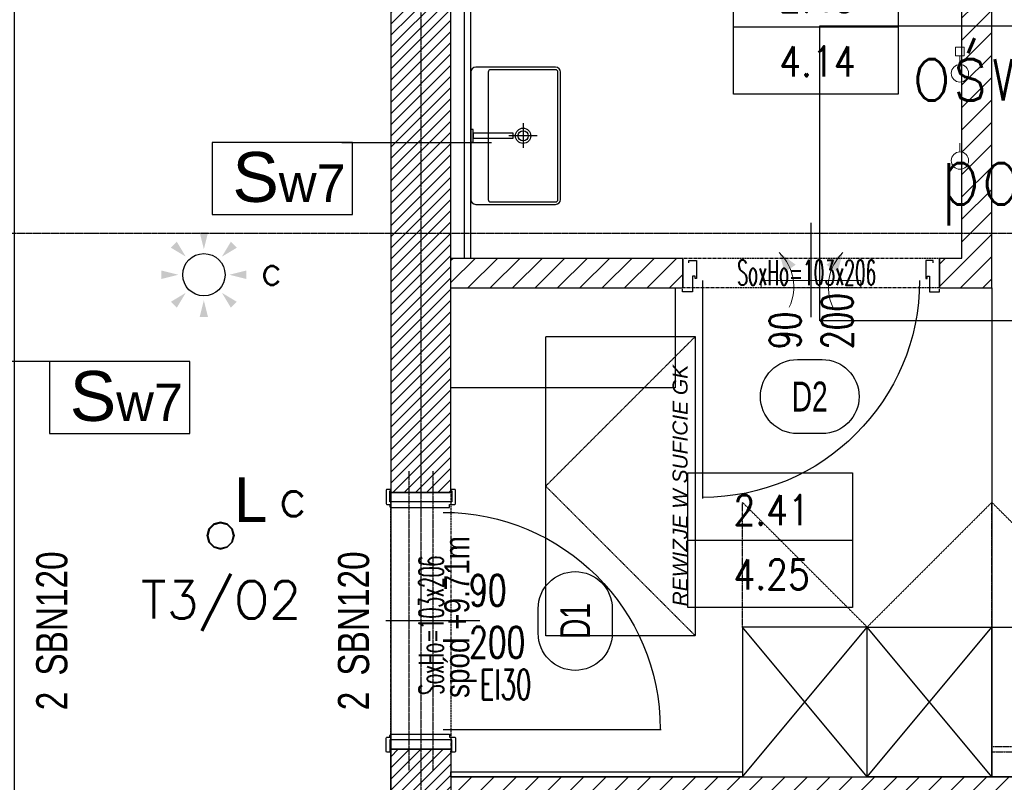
# Model space of a CAD drawing. Header units: millimetres. Extents: x 69081 to 158617, y -37521 to -9534.
# Tile 236 of 256: x 113847 to 114242, y -19109 to -18803. Entities that reach past the tile are written whole.
import ezdxf
from ezdxf.enums import TextEntityAlignment as Align

# ---------------------------------------------------------------- set-up
doc = ezdxf.new("R2010")
doc.units = ezdxf.units.MM
for name, pattern in [('DASHED2', [0.375, 0.25, -0.125]), ('DO', [0.8, 0.6, -0.1, 0, -0.1]), ('DP', [0.5, 0.3, -0.2]), ('KRESKOWA-SREDNIA', [0.2, 0.12, -0.08]), ('MP', [0.25, 0.15, -0.1])]:
    doc.linetypes.add(name, pattern=pattern)
for name, color, linetype in [('0_oświetlenie', 7, 'Continuous'), ('A-----SZ', 8, 'Continuous'), ('A-ARM', 8, 'Continuous'), ('A-MEB', 8, 'Continuous'), ('A-OSI', 8, 'DO'), ('A-SCI', 7, 'Continuous'), ('A_GSA_GK', 2, 'Continuous'), ('AM DRZIW WEWN', 1, 'Continuous'), ('B-widok', 9, 'Continuous'), ('BA_drz', 7, 'Continuous'), ('BA_sym', 7, 'Continuous'), ('BA_WIC', 1, 'Continuous'), ('BZ_sym', 7, 'Continuous'), ('E_Oświetlenie - czujki ruchu', 3, 'Continuous'), ('E_Oświetlenie - Numer obwodu', 1, 'Continuous'), ('E_Oświetlenie - Opis', 4, 'Continuous'), ('F-BIL', 1, 'Continuous'), ('F-BIL-OP', 3, 'Continuous'), ('F-BIL-TA', 1, 'Continuous'), ('JS_OLKA KONSTR', 231, 'Continuous'), ('JS_p.poż.', 240, 'Continuous'), ('JS_PODCIĄGI', 1, 'DP'), ('JS_SUFIT PODWIESZONY', 40, 'Continuous'), ('Nadproża', 5, 'DO'), ('porta', 8, 'Continuous'), ('R-----OP', 1, 'Continuous'), ('R-----WY', 1, 'Continuous')]:
    doc.layers.add(name, color=color, linetype=linetype)
for name, color, linetype, lineweight in [('DRZWI', 3, 'Continuous', 20), ('IS_Grzejnik', 15, 'Continuous', 5), ('IS_Zawór1', 15, 'Continuous', 5), ('OPIS', 7, 'Continuous', 25), ('SB_OTWORY DRZWI', 1, 'Continuous', 9)]:
    doc.layers.add(name, color=color, linetype=linetype, lineweight=lineweight)
doc.layers.get('R-----WY').off()
doc.styles.add('Arial', font='l_10646.ttf')
doc.styles.add('BIKTS', font='bikromsw.shx', dxfattribs={"width": 0.85})
doc.styles.add('ROMANS', font='romans.shx', dxfattribs={"height": 1})
doc.styles.add('SIMPLEX', font='simplex', dxfattribs={"width": 0.85})
doc.styles.add('SŁAWKA', font='simplex.shx', dxfattribs={"height": 12.5})
doc.styles.add('TableTextStyle', font='txt')
doc.styles.add('WYM--ROMANSSHX-08', font='ROMANS.SHX', dxfattribs={"width": 0.8})

# ---------------------------------------------------------------- blocks, each defined once
blk = doc.blocks.new('dr1h901')
at = {"color": 0}
blk.add_line((-0.5, 0), (-0.5, 1.005), dxfattribs=at)
at = {"color": 1}
blk.add_line((0, 0.1689), (0, -0.2655), dxfattribs=at)
blk.add_arc((-0.5, 0), 1, 0, 90, dxfattribs=at)
blk = doc.blocks.new('osie')
at = {"layer": 'A-OSI'}
for p, q in [((19923.6, -41234.89), (19923.6, -43485.44)), ((18914.68, -41727.43), (20818.3, -41727.43))]:
    blk.add_line(p, q, dxfattribs=at)
blk = doc.blocks.new('KRATKA WENT')
at = {"layer": 'DRZWI'}
for points in [[(-12.72, 11.16, 0, 5.4, 0), (-8.38, 4.78, 5.4, 5.4, 0)], [(12.72, 11.16, 0, 5.4, 0), (8.38, 4.78, 5.4, 5.4, 0)]]:
    blk.add_lwpolyline(points, format="xyseb", dxfattribs=at)
blk.add_lwpolyline([(20, -3), (20, 0), (-20, 0), (-20, -3)], close=True, dxfattribs=at)
for centre, start, end in [((-26.01, -2.55), 334.6838, 45.9092), ((26.01, -2.55), 134.0908, 205.3162)]:
    blk.add_arc(centre, 19.09, start, end, dxfattribs=at)
blk = doc.blocks.new('DYBY-BL5')
at = {"layer": 'F-BIL-TA', "color": 1}
blk.add_line((0, 45), (110, 45), dxfattribs=at)
blk.add_lwpolyline([(0, 0), (0, 90), (110, 90), (110, 0)], close=True, dxfattribs=at)
at = {"layer": 'F-BIL-OP', "style": 'SIMPLEX', "width": 0.85}
blk.add_attdef('NR', text='', height=20, dxfattribs=at).set_placement((56, 55), align=Align.CENTER)
at = {"layer": 'F-BIL-OP', "color": 2, "style": 'SIMPLEX', "width": 0.85, "flags": 1}
for tag, p in [('NAZWA', (119, 55)), ('POSADZKA', (119, 12)), ('GRUPA', (119, -27)), ('RODZAJ', (119, -72))]:
    blk.add_attdef(tag, p, '', height=19, dxfattribs=at)
at = {"layer": 'F-BIL-OP', "color": 2, "style": 'SIMPLEX', "width": 0.85}
blk.add_attdef('POW.', text='', height=20, dxfattribs=at).set_placement((56, 12), align=Align.CENTER)
at = {"layer": 'F-BIL-OP', "color": 2, "style": 'SIMPLEX', "width": 0.85, "flags": 1}
blk.add_attdef('POWH.', text='', height=20, dxfattribs=at).set_placement((56, -27), align=Align.CENTER)
blk = doc.blocks.new('symnadpr')
at = {"style": 'BIKTS', "width": 0.8}
blk.add_attdef('SZT_NADPR', text='', height=25, dxfattribs=at).set_placement((-48.74, -11.67), align=Align.RIGHT)
blk.add_attdef('NAZNADPR', (-42.6, -11.67), '', height=25, dxfattribs=at)
blk = doc.blocks.new('A$C04435ce7')
at = {"layer": 'Nadproża', "ltscale": 0.75}
for p, q in [((3319.28, 2330.87), (3319.28, 2210.87)), ((3328.86, 2330.87), (3328.86, 2210.87))]:
    blk.add_line(p, q, dxfattribs=at)
at = {"layer": 'BZ_sym'}
ref = blk.add_blockref('symnadpr', (3176.08, 2270.41), dxfattribs=dict(at, xscale=0.5, yscale=0.5, zscale=0.5, rotation=90))
ref.add_attrib('naznadpr', 'SBN120', (3182.33, 2248.91), dxfattribs={"height": 12.5, "rotation": 90, "style": 'BIKTS', "width": 0.8})
ref.add_attrib('szt_nadpr', '2', dxfattribs={"height": 12.5, "rotation": 90, "style": 'BIKTS', "width": 0.8}).set_placement((3182.33, 2242.46), align=Align.RIGHT)
ref = blk.add_blockref('symnadpr', (3297.1, 2270.41), dxfattribs=dict(at, xscale=-0.5, yscale=0.5, zscale=0.5, rotation=270))
ref.add_attrib('naznadpr', 'SBN120', (3303.35, 2248.91), dxfattribs={"height": 12.5, "rotation": 90, "style": 'BIKTS', "width": 0.8})
ref.add_attrib('szt_nadpr', '2', dxfattribs={"height": 12.5, "rotation": 90, "style": 'BIKTS', "width": 0.8}).set_placement((3303.35, 2242.46), align=Align.RIGHT)
at = {"layer": 'OPIS', "insert": (3346.53, 2239.95), "char_height": 10, "width": 160, "attachment_point": 7, "rotation": 90, "style": 'WYM--ROMANSSHX-08'}
blk.add_mtext('{\\fArial|b0|i0|c238|p34;spód +9.71m}', dxfattribs=at)
blk = doc.blocks.new('symdrz')
blk.add_lwpolyline([(-10, -30, -1), (-10, 30), (10, 30, -1), (10, -30)], format="xyb", close=True)
at = {"style": 'BIKTS', "width": 0.8}
blk.add_attdef('SZERDRZ', text='', height=25, dxfattribs=at).set_placement((77.15, 8.8), align=Align.CENTER)
blk.add_attdef('SYMDRZ', text='', height=25, dxfattribs=at).set_placement((0, 0), align=Align.MIDDLE)
blk.add_attdef('WYSDRZ', text='', height=25, dxfattribs=at).set_placement((77.15, -9.49), align=Align.TOP_CENTER)
blk = doc.blocks.new('grzejniki pietro 2')
at = {"layer": 'IS_Zawór1', "linetype": 'ByBlock', "lineweight": -2, "extrusion": (0, 0, -1), "elevation": -289.1}
blk.add_lwpolyline([(-20202.62, -41080.94), (-20202.62, -41077.44), (-20206.12, -41077.44), (-20206.12, -41080.94)], close=True, dxfattribs=at)
at = {"layer": 'IS_Zawór1', "linetype": 'ByBlock', "lineweight": -2, "extrusion": (1, 0, 0), "elevation": 20204.37}
blk.add_lwpolyline([(-41084.44, 289.1), (-41080.94, 289.1)], dxfattribs=at)
at = {"layer": 'IS_Zawór1', "linetype": 'ByBlock', "lineweight": -2, "extrusion": (1, 3.83476e-17, 0), "elevation": 20204.37}
blk.add_lwpolyline([(-41119.44, 289.1), (-41115.94, 289.1)], dxfattribs=at)
at = {"layer": 'IS_Zawór1', "linetype": 'ByBlock', "lineweight": -2}
for centre in [(20204.37, -41087.94, 289.1), (20204.37, -41122.94, 289.1)]:
    blk.add_circle(centre, 3.5, dxfattribs=at)
blk = doc.blocks.new('A$C253e2aa0')
at = {"layer": 'B-widok', "color": 1, "linetype": 'MP'}
blk.add_lwpolyline([(0, 60), (120, 60), (120, 0), (0, 0), (0, 60)], dxfattribs=at)
at = {"layer": 'B-widok', "linetype": 'MP'}
blk.add_lwpolyline([(0, 0), (60, 60), (120, 0)], dxfattribs=at)
at = {"layer": 'R-----OP', "ltscale": 10, "insert": (11.78, 9.11, 36538.02), "char_height": 6, "width": 4709.9909, "attachment_point": 1, "style": 'SŁAWKA'}
blk.add_mtext('{\\fArial|b0|i1|c0|p34;REWIZJE W SUFICIE GK}', dxfattribs=at)
blk = doc.blocks.new('A$C40e4dba9')
at = {"layer": 'A-SCI', "color": 4}
for p, q in [((0, 0), (0, 24)), ((103, 0), (103, 24))]:
    blk.add_line(p, q, dxfattribs=at)
at = {"layer": 'JS_PODCIĄGI', "lineweight": -3}
for p, q in [((0, 24), (103, 24)), ((103, 0), (0, 0))]:
    blk.add_line(p, q, dxfattribs=at)
at = {"layer": 'AM DRZIW WEWN', "insert": (21.87, 12.86), "char_height": 10, "width": 61.9698, "attachment_point": 1, "style": 'ROMANS'}
blk.add_mtext('{\\W0.5;SoxHo=103x206}', dxfattribs=at)
blk = doc.blocks.new('A$Cf85abbde')
at = {"layer": 'A-SCI', "color": 4}
for p, q in [((12, 103), (0, 103)), ((12, 0), (0, 0))]:
    blk.add_line(p, q, dxfattribs=at)
at = {"layer": 'JS_PODCIĄGI', "lineweight": -3}
for p, q in [((0, 0), (0, 103)), ((12, 103), (12, 0))]:
    blk.add_line(p, q, dxfattribs=at)
at = {"layer": 'AM DRZIW WEWN', "insert": (0.83, 21.87), "char_height": 10, "width": 61.9698, "attachment_point": 1, "rotation": 90, "style": 'ROMANS'}
blk.add_mtext('{\\W0.5;SoxHo=103x206}', dxfattribs=at)
blk = doc.blocks.new('opis lamp')
at = {"layer": 'E_Oświetlenie - Numer obwodu', "style": 'SIMPLEX'}
blk.add_attdef('OBWÓD', text='', height=15, dxfattribs=at).set_placement((-9.46, -1.18), align=Align.CENTER)
at = {"layer": 'E_Oświetlenie - Opis', "style": 'SIMPLEX'}
blk.add_attdef('OPIS1', (55.72, 42.77), '', height=15, dxfattribs=at)
blk = doc.blocks.new('Czujka ruchu 360')
at = {"layer": 'E_Oświetlenie - czujki ruchu'}
blk.add_circle((0, 0), 11.31, dxfattribs=at)
for points in [[(0, 13.68), (-2.25, 22.68), (2.25, 22.68), (-2.25, 22.68)], [(-9.67, 9.67), (-17.63, 14.45), (-14.45, 17.63), (-17.63, 14.45)], [(9.67, 9.67), (17.63, 14.45), (14.45, 17.63), (17.63, 14.45)], [(-13.68, 0), (-22.68, -2.25), (-22.68, 2.25), (-22.68, -2.25)], [(13.68, 0), (22.68, -2.25), (22.68, 2.25), (22.68, -2.25)], [(-9.67, -9.67), (-14.45, -17.63), (-17.63, -14.45), (-14.45, -17.63)], [(9.67, -9.67), (14.45, -17.63), (17.63, -14.45), (14.45, -17.63)], [(0, -13.68), (-2.25, -22.68), (2.25, -22.68), (-2.25, -22.68)]]:
    blk.add_solid(points, dxfattribs=at)
at = {"layer": 'E_Oświetlenie - Numer obwodu', "style": 'SIMPLEX'}
blk.add_attdef('OBWÓD', text='', height=15, dxfattribs=at).set_placement((0, -42.53), align=Align.CENTER)
at = {"layer": 'E_Oświetlenie - Opis', "style": 'SIMPLEX'}
for tag, p in [('SYMBOL', (-34.22, 26.89)), ('OPIS1', (26.83, -1.12))]:
    blk.add_attdef(tag, p, '', height=15, dxfattribs=at)

msp = doc.modelspace()

# ---------------------------------------------------------------- hatches: boundary and pattern name
at = {"layer": 'A-----SZ'}
h = msp.add_hatch(dxfattribs=at)
h.set_pattern_fill('ANSI31', color=256, scale=2)
h.set_pattern_definition([(45, (77432.36, 11586.2524), (-4.4901281, 4.4901281), [])])
h.paths.add_polyline_path([(113616.1415, -18660.5941), (113604.1415, -18660.5941), (113604.1415, -18910.5941), (113625.1415, -18910.5941), (113625.1415, -18898.5941), (113616.1415, -18898.5941)])
h.paths.add_polyline_path([(113821.1415, -18696.5941), (113733.1415, -18696.5941), (113733.1415, -18660.5941), (113721.1415, -18660.5941), (113721.1415, -18708.5941), (113821.1415, -18708.5941)])
h.paths.add_polyline_path([(113821.1415, -18898.5941), (113728.1415, -18898.5941), (113728.1415, -18910.5941), (113821.1415, -18910.5941)])
h.paths.add_polyline_path([(113821.1415, -19106.5941), (113195.1415, -19106.5941), (113195.1415, -19121.5941), (113821.1415, -19121.5941)])
h.paths.add_polyline_path([(114646.1415, -19106.5941), (114020.1415, -19106.5941), (114020.1415, -19121.5941), (114646.1415, -19121.5941)])
h.paths.add_polyline_path([(114113.1945, -18898.5941), (114020.1415, -18898.5941), (114020.1415, -18910.5941), (114113.1945, -18910.5941)])
h.paths.add_polyline_path([(114237.1415, -18660.5941), (114225.1415, -18660.5941), (114225.1415, -18898.5941), (114216.1945, -18898.5941), (114216.1945, -18910.5941), (114237.1415, -18910.5941)])
h.paths.add_polyline_path([(114120.1415, -18660.5941), (114108.1415, -18660.5941), (114108.1415, -18696.5941), (114020.1415, -18696.5941), (114020.1415, -18708.5941), (114120.1415, -18708.5941)])
h.paths.add_polyline_path([(114128.1415, -19261.5941), (114020.1415, -19261.5941), (114020.1415, -19273.5941), (114128.1415, -19273.5941)])
h.paths.add_polyline_path([(114287.1415, -19261.5941), (114231.1415, -19261.5941), (114231.1415, -19273.5941), (114275.1415, -19273.5941), (114275.1415, -19421.5941), (114287.1415, -19421.5941)])
h.paths.add_polyline_path([(114646.1415, -19421.5941), (114108.1415, -19421.5941), (114108.1415, -19436.5941), (114646.1415, -19436.5941)])
h.paths.add_polyline_path([(114120.1415, -19373.5941), (114020.1415, -19373.5941), (114020.1415, -19385.5941), (114108.1415, -19385.5941), (114108.1415, -19421.5941), (114120.1415, -19421.5941)])
h.paths.add_polyline_path([(114120.1415, -19436.5941), (114108.1415, -19436.5941), (114108.1415, -19472.5941), (114020.1415, -19472.5941), (114020.1415, -19484.5941), (114120.1415, -19484.5941)])
h.paths.add_polyline_path([(113821.1415, -19373.5941), (113721.1415, -19373.5941), (113721.1415, -19421.5941), (113721.1415, -19484.5941), (113821.1415, -19484.5941), (113821.1415, -19472.5941), (113733.1415, -19472.5941), (113733.1415, -19421.5941), (113733.1415, -19385.5941), (113821.1415, -19385.5941)])
h.paths.add_polyline_path([(114130.1415, -19634.5941), (114020.1415, -19634.5941), (114020.1415, -19646.5941), (114130.1415, -19646.5941)])
h = msp.add_hatch(dxfattribs=at)
h.set_pattern_fill('ANSI31', color=256)
h.set_pattern_definition([(45, (84343.599, 1257.3182), (-2.24506404, 2.24506402), [])])
h.paths.add_polyline_path([(113996.1814, -18696.5835), (114020.1814, -18696.5835), (114020.1415, -18992.5941), (113996.1415, -18992.5941)])
h = msp.add_hatch(dxfattribs=at)
h.set_pattern_fill('ANSI31', color=256)
h.set_pattern_definition([(45, (84343.599, 860.3168), (-2.24506404, 2.24506402), [])])
h.paths.add_polyline_path([(113996.1415, -19095.5941), (114020.1415, -19095.5941), (114020.1415, -19149.5941), (113996.1415, -19149.5941)])

# ---------------------------------------------------------------- linework, layer by layer
msp.add_lwpolyline([(111556.6836, -18844.1938), (111703.244, -18807.7598), (111981.0586, -20011.1069), (112126.2397, -19977.5892), (112217.3915, -20376.0176), (113845.1415, -20376.0176), (113845.1415, -18660.5941), (113996.1415, -18660.5941), (113996.1415, -20536.5941), (111947.4049, -20536.5941), (111556.4636, -18843.6979)])
at = {"layer": '0_oświetlenie'}
for points in [[(113923.1557, -19007.1994, 0), (113925.1322, -19005.2229, 0)], [(113925.1322, -19005.2229, 0), (113923.1557, -19007.1994, 0)], [(113925.1322, -19005.2229, 0), (113923.1557, -19007.1994, 0)], [(113923.1557, -19007.1994, 0), (113925.1322, -19005.2229, 0)], [(113923.3705, -19007.3244, 0), (113925.2572, -19005.4397, 0)], [(113925.2572, -19005.4397, 0), (113923.3705, -19007.3244, 0)], [(113925.2572, -19005.4397, 0), (113923.3705, -19007.3244, 0)], [(113923.3705, -19007.3244, 0), (113925.2572, -19005.4397, 0)], [(113925.1322, -19005.2229, 0), (113927.8315, -19004.4992, 0)], [(113927.8315, -19004.4992, 0), (113925.1322, -19005.2229, 0)], [(113927.8315, -19004.4992, 0), (113925.1322, -19005.2229, 0)], [(113925.1322, -19005.2229, 0), (113927.8315, -19004.4992, 0)], [(113925.2572, -19005.4397, 0), (113927.8315, -19004.7492, 0)], [(113927.8315, -19004.7492, 0), (113925.2572, -19005.4397, 0)], [(113927.8315, -19004.7492, 0), (113925.2572, -19005.4397, 0)], [(113925.2572, -19005.4397, 0), (113927.8315, -19004.7492, 0)], [(113927.8315, -19004.4992, 0), (113930.5307, -19005.2229, 0)], [(113930.5307, -19005.2229, 0), (113927.8315, -19004.4992, 0)], [(113930.5307, -19005.2229, 0), (113927.8315, -19004.4992, 0)], [(113927.8315, -19004.4992, 0), (113930.5307, -19005.2229, 0)], [(113927.8315, -19004.7492, 0), (113930.4057, -19005.4397, 0)], [(113930.4057, -19005.4397, 0), (113927.8315, -19004.7492, 0)], [(113930.4057, -19005.4397, 0), (113927.8315, -19004.7492, 0)], [(113927.8315, -19004.7492, 0), (113930.4057, -19005.4397, 0)], [(113930.4057, -19005.4397, 0), (113932.2924, -19007.3244, 0)], [(113932.2924, -19007.3244, 0), (113930.4057, -19005.4397, 0)], [(113932.2924, -19007.3244, 0), (113930.4057, -19005.4397, 0)], [(113930.4057, -19005.4397, 0), (113932.2924, -19007.3244, 0)], [(113930.5307, -19005.2229, 0), (113932.5072, -19007.1994, 0)], [(113932.5072, -19007.1994, 0), (113930.5307, -19005.2229, 0)], [(113932.5072, -19007.1994, 0), (113930.5307, -19005.2229, 0)], [(113930.5307, -19005.2229, 0), (113932.5072, -19007.1994, 0)], [(113922.433, -19009.8996, 0), (113923.1557, -19007.1994, 0)], [(113923.1557, -19007.1994, 0), (113922.433, -19009.8996, 0)], [(113923.1557, -19007.1994, 0), (113922.433, -19009.8996, 0)], [(113922.433, -19009.8996, 0), (113923.1557, -19007.1994, 0)], [(113922.683, -19009.8996, 0), (113923.3705, -19007.3244, 0)], [(113923.3705, -19007.3244, 0), (113922.683, -19009.8996, 0)], [(113923.3705, -19007.3244, 0), (113922.683, -19009.8996, 0)], [(113922.683, -19009.8996, 0), (113923.3705, -19007.3244, 0)], [(113932.2924, -19007.3244, 0), (113932.9799, -19009.8996, 0)], [(113932.9799, -19009.8996, 0), (113932.2924, -19007.3244, 0)], [(113932.9799, -19009.8996, 0), (113932.2924, -19007.3244, 0)], [(113932.2924, -19007.3244, 0), (113932.9799, -19009.8996, 0)], [(113932.5072, -19007.1994, 0), (113933.2299, -19009.8996, 0)], [(113933.2299, -19009.8996, 0), (113932.5072, -19007.1994, 0)], [(113933.2299, -19009.8996, 0), (113932.5072, -19007.1994, 0)], [(113932.5072, -19007.1994, 0), (113933.2299, -19009.8996, 0)], [(113923.1557, -19012.5998, 0), (113922.433, -19009.8996, 0)], [(113922.433, -19009.8996, 0), (113923.1557, -19012.5998, 0)], [(113922.433, -19009.8996, 0), (113923.1557, -19012.5998, 0)], [(113923.1557, -19012.5998, 0), (113922.433, -19009.8996, 0)], [(113923.3705, -19012.4748, 0), (113922.683, -19009.8996, 0)], [(113922.683, -19009.8996, 0), (113923.3705, -19012.4748, 0)], [(113922.683, -19009.8996, 0), (113923.3705, -19012.4748, 0)], [(113923.3705, -19012.4748, 0), (113922.683, -19009.8996, 0)], [(113925.1322, -19014.5764, 0), (113923.1557, -19012.5998, 0)], [(113923.1557, -19012.5998, 0), (113925.1322, -19014.5764, 0)], [(113923.1557, -19012.5998, 0), (113925.1322, -19014.5764, 0)], [(113925.1322, -19014.5764, 0), (113923.1557, -19012.5998, 0)], [(113925.2572, -19014.3596, 0), (113923.3705, -19012.4748, 0)], [(113923.3705, -19012.4748, 0), (113925.2572, -19014.3596, 0)], [(113923.3705, -19012.4748, 0), (113925.2572, -19014.3596, 0)], [(113925.2572, -19014.3596, 0), (113923.3705, -19012.4748, 0)], [(113932.2924, -19012.4748, 0), (113930.4057, -19014.3596, 0)], [(113930.4057, -19014.3596, 0), (113932.2924, -19012.4748, 0)], [(113930.4057, -19014.3596, 0), (113932.2924, -19012.4748, 0)], [(113932.2924, -19012.4748, 0), (113930.4057, -19014.3596, 0)], [(113932.5072, -19012.5998, 0), (113930.5307, -19014.5764, 0)], [(113930.5307, -19014.5764, 0), (113932.5072, -19012.5998, 0)], [(113930.5307, -19014.5764, 0), (113932.5072, -19012.5998, 0)], [(113932.5072, -19012.5998, 0), (113930.5307, -19014.5764, 0)], [(113932.9799, -19009.8996, 0), (113932.2924, -19012.4748, 0)], [(113932.2924, -19012.4748, 0), (113932.9799, -19009.8996, 0)], [(113932.2924, -19012.4748, 0), (113932.9799, -19009.8996, 0)], [(113932.9799, -19009.8996, 0), (113932.2924, -19012.4748, 0)], [(113933.2299, -19009.8996, 0), (113932.5072, -19012.5998, 0)], [(113932.5072, -19012.5998, 0), (113933.2299, -19009.8996, 0)], [(113932.5072, -19012.5998, 0), (113933.2299, -19009.8996, 0)], [(113933.2299, -19009.8996, 0), (113932.5072, -19012.5998, 0)], [(113927.8315, -19015.3, 0), (113925.1322, -19014.5764, 0)], [(113925.1322, -19014.5764, 0), (113927.8315, -19015.3, 0)], [(113925.1322, -19014.5764, 0), (113927.8315, -19015.3, 0)], [(113927.8315, -19015.3, 0), (113925.1322, -19014.5764, 0)], [(113927.8315, -19015.05, 0), (113925.2572, -19014.3596, 0)], [(113925.2572, -19014.3596, 0), (113927.8315, -19015.05, 0)], [(113925.2572, -19014.3596, 0), (113927.8315, -19015.05, 0)], [(113927.8315, -19015.05, 0), (113925.2572, -19014.3596, 0)], [(113930.4057, -19014.3596, 0), (113927.8315, -19015.05, 0)], [(113927.8315, -19015.05, 0), (113930.4057, -19014.3596, 0)], [(113927.8315, -19015.05, 0), (113930.4057, -19014.3596, 0)], [(113930.4057, -19014.3596, 0), (113927.8315, -19015.05, 0)], [(113930.5307, -19014.5764, 0), (113927.8315, -19015.3, 0)], [(113927.8315, -19015.3, 0), (113930.5307, -19014.5764, 0)], [(113927.8315, -19015.3, 0), (113930.5307, -19014.5764, 0)], [(113930.5307, -19014.5764, 0), (113927.8315, -19015.3, 0)]]:
    msp.add_polyline3d(points, dxfattribs=at)
at = {"layer": 'A-ARM'}
for points in [[(114028.1415, -18824.0941), (114028.1415, -18875.0941, 0.41421356), (114030.1415, -18877.0941), (114062.1415, -18877.0941, 0.41421356), (114064.1415, -18875.0941), (114064.1415, -18824.0941, 0.41421356), (114062.1415, -18822.0941), (114030.1415, -18822.0941, 0.41421356)], [(114035.1415, -18824.0941), (114035.1415, -18875.0941, 0.41421356), (114036.1415, -18876.0941), (114062.1415, -18876.0941, 0.41421356), (114063.1415, -18875.0941), (114063.1415, -18824.0941, 0.41421356), (114062.1415, -18823.0941), (114036.1415, -18823.0941, 0.41421356)]]:
    msp.add_lwpolyline(points, format="xyb", close=True, dxfattribs=at)
for points in [[(114028.1415, -18847.0941), (114028.1415, -18852.0941), (114029.1415, -18852.0941), (114029.1415, -18847.0941)], [(114029.1415, -18850.5941), (114045.1415, -18850.5941), (114045.1415, -18848.5941), (114029.1415, -18848.5941)]]:
    msp.add_lwpolyline(points, close=True, dxfattribs=at)
at = {"layer": 'A-MEB'}
for p, q in [((114049.1415, -18844.5033), (114049.1415, -18854.444)), ((114054.8029, -18849.5941), (114043.3995, -18849.5941)), ((114187.1415, -19106.5941), (114137.1415, -19046.5941)), ((114137.1415, -19106.5941), (114187.1415, -19046.5941)), ((114187.1415, -19106.5941), (114237.1415, -19046.5941)), ((114237.1415, -19106.5941), (114187.1415, -19046.5941))]:
    msp.add_line(p, q, dxfattribs=at)
for points in [[(114020.1415, -18950.5941), (114020.1415, -18910.5941), (114110.1415, -18910.5941), (114110.1415, -18950.5941)], [(114187.1415, -19106.5941), (114187.1415, -19046.5941), (114137.1415, -19046.5941), (114137.1415, -19106.5941)], [(114187.1415, -19106.5941), (114187.1415, -19046.5941), (114237.1415, -19046.5941), (114237.1415, -19106.5941)], [(114237.1415, -19106.5941), (114237.1415, -19046.5941), (114287.1415, -19046.5941), (114287.1415, -19106.5941)], [(114020.1415, -19106.5941), (114020.1415, -19104.5941), (114137.1415, -19104.5941), (114137.1415, -19106.5941)]]:
    msp.add_lwpolyline(points, close=True, dxfattribs=at)
at = {"layer": 'A-MEB', "linetype": 'KRESKOWA-SREDNIA'}
for points in [[(114137.1415, -19046.5941), (114137.1415, -18996.5941), (114187.1415, -19046.5941)], [(114237.1415, -19046.5941), (114237.1415, -18996.5941), (114187.1415, -19046.5941)], [(114237.1415, -19046.5941), (114237.1415, -18996.5941), (114287.1415, -19046.5941)], [(114624.1415, -19094.5941), (114237.1415, -19094.5941), (114237.1415, -19096.5941), (114624.1415, -19096.5941)]]:
    msp.add_lwpolyline(points, dxfattribs=at)
at = {"layer": 'A-MEB'}
for radius in [3.0572, 2.0572]:
    msp.add_circle((114049.1415, -18849.5941), radius, dxfattribs=at)
at = {"layer": 'A-SCI', "color": 5}
for p, q in [((114225.1415, -18898.5941), (114225.1415, -18660.5941)), ((114237.1415, -18910.5941), (114237.1415, -18660.5941)), ((114020.1415, -18898.5941), (114113.1945, -18898.5941, -685.9019)), ((114113.1945, -18898.5941, -685.9019), (114113.1945, -18910.5941, -685.9019)), ((114216.1945, -18898.5941, -685.9019), (114225.1415, -18898.5941)), ((114216.1945, -18898.5941, -685.9019), (114216.1945, -18910.5941, -685.9019)), ((114020.1415, -18910.5941), (114113.1945, -18910.5941, -685.9019)), ((114216.1945, -18910.5941, -685.9019), (114237.1415, -18910.5941)), ((114020.1415, -19106.5941), (114646.1415, -19106.5941))]:
    msp.add_line(p, q, dxfattribs=at)
at = {"layer": 'A-SCI', "color": 4}
for points in [[(113996.1415, -18660.5941), (113996.1415, -18992.5941), (114020.1415, -18992.5941), (114020.1415, -18660.5941)], [(113996.1415, -19160.5941), (113996.1415, -19095.5941), (114020.1415, -19095.5941), (114020.1415, -19160.5941)]]:
    msp.add_lwpolyline(points, dxfattribs=at)
at = {"layer": 'A_GSA_GK', "color": 8}
msp.add_line((114025.6415, -18898.5941), (114025.6415, -18708.5941), dxfattribs=at)
at = {"layer": 'A_GSA_GK'}
msp.add_line((114028.1415, -18898.5941), (114028.1415, -18708.5941), dxfattribs=at)
at = {"layer": 'BA_WIC'}
for p, q in [((113976.5166, -18852.272), (114036.5166, -18852.272)), ((113859.2677, -18940.0945), (113799.0131, -18940.0945))]:
    msp.add_line(p, q, dxfattribs=at)
for points in [[(113924.4909, -18881.09), (113980.6694, -18881.09), (113980.6694, -18852.272), (113924.4909, -18852.272)], [(113859.2677, -18968.9124), (113915.4462, -18968.9124), (113915.4462, -18940.0945), (113859.2677, -18940.0945)]]:
    msp.add_lwpolyline(points, close=True, dxfattribs=at)
at = {"layer": 'JS_PODCIĄGI', "lineweight": -3}
msp.add_line((114020.1415, -18991.5941), (114020.1415, -18892.5941), dxfattribs=at)
msp.add_line((114020.1415, -18991.5941), (114020.1415, -18892.5941), dxfattribs=at)
at = {"layer": 'JS_SUFIT PODWIESZONY', "linetype": 'DASHED2'}
msp.add_lwpolyline([(114237.1415, -18910.5941), (114237.1415, -19106.5941)], dxfattribs=at)
at = {"layer": 'porta'}
for points in [[(114115.6415, -18900.5941), (114115.6415, -18899.5941), (114118.6415, -18899.5941), (114118.6415, -18906.8441), (114118.1415, -18906.8441), (114118.1415, -18905.8441), (114117.1415, -18905.8441), (114117.1415, -18912.0941), (114113.1415, -18912.0941), (114113.1415, -18912.0941), (114113.1415, -18911.0941)], [(114213.6415, -18900.5941), (114213.6415, -18899.5941), (114210.6415, -18899.5941), (114210.6415, -18906.8441), (114211.1415, -18906.8441), (114211.1415, -18905.8441), (114212.1415, -18905.8441), (114212.1415, -18912.0941), (114216.1415, -18912.0941), (114216.1415, -18912.0941), (114216.1415, -18911.0941)]]:
    msp.add_lwpolyline(points, dxfattribs=at)
for points in [[(113995.7415, -18991.8941), (113996.1415, -18991.8941), (113996.1415, -18991.3941), (113994.5415, -18991.3941, 0.41421356), (113994.2415, -18991.6941), (113994.2415, -18997.0441, 0.36992408), (113994.5415, -18997.3941), (113995.7415, -18997.3941), (113995.7415, -18998.0941, 0.41421356), (113996.2415, -18998.5941), (114019.5915, -18998.5941), (114019.5915, -18997.3941), (114021.7415, -18997.3941, 0.45993492), (114022.0415, -18997.0441), (114022.0415, -18991.6941, 0.41421356), (114021.7415, -18991.3941), (114020.1415, -18991.3941), (114020.1415, -18991.8941), (114020.5415, -18991.8941), (114020.5415, -18996.3941), (113995.7415, -18996.3941), (113995.7415, -18991.8941), (113996.1415, -18991.8941)], [(113995.7415, -19096.2941), (113996.1415, -19096.2941), (113996.1415, -19096.7941), (113994.5415, -19096.7941, -0.41421356), (113994.2415, -19096.4941), (113994.2415, -19091.1441, -0.36992408), (113994.5415, -19090.7941), (113995.7415, -19090.7941), (113995.7415, -19090.0941, -0.41421356), (113996.2415, -19089.5941), (114019.5915, -19089.5941), (114019.5915, -19090.7941), (114021.7415, -19090.7941, -0.45993492), (114022.0415, -19091.1441), (114022.0415, -19096.4941, -0.41421356), (114021.7415, -19096.7941), (114020.1415, -19096.7941), (114020.1415, -19096.2941), (114020.5415, -19096.2941), (114020.5415, -19091.7941), (113995.7415, -19091.7941), (113995.7415, -19096.2941), (113996.1415, -19096.2941)]]:
    msp.add_lwpolyline(points, format="xyb", dxfattribs=at)

# ---------------------------------------------------------------- block references
at = {"layer": '0_oświetlenie'}
ref = msp.add_blockref('Czujka ruchu 360', (113921.1173, -18905.3064, 105.6527), dxfattribs=dict(at, xscale=0.75, yscale=0.75, zscale=0.75))
ref.add_attrib('OPIS1', 'c', (113943.9037, -18909.3719, 105.6527), dxfattribs={"layer": 'E_Oświetlenie - Opis', "height": 11.25, "style": 'SIMPLEX'})
ref = msp.add_blockref('opis lamp', (113905.876, -19015.1858, 1), dxfattribs=at)
ref.add_attrib('OBWÓD', 'T3/O2', dxfattribs={"layer": 'E_Oświetlenie - Numer obwodu', "height": 15, "style": 'SIMPLEX'}).set_placement((113928.0323, -19043.1537, 1), align=Align.CENTER)
ref.add_attrib('OPIS1', 'c', (113951.0044, -19002.1765, 1), dxfattribs={"layer": 'E_Oświetlenie - Opis', "height": 15, "style": 'SIMPLEX'})
at = {"layer": 'A-SCI', "color": 4}
msp.add_blockref('osie', (94084.5456, 22838.835), dxfattribs=at)
at = {"layer": 'AM DRZIW WEWN'}
ref = msp.add_blockref('symdrz', (114164.109, -18954.1487), dxfattribs=dict(at, xscale=0.4950000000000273, yscale=0.4950000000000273, zscale=0.4950000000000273))
ref.add_attrib('Symdrz', 'D2', dxfattribs={"layer": 'BA_sym', "height": 12, "style": 'BIKTS', "width": 0.7}).set_placement((114164.109, -18954.1487), align=Align.MIDDLE_CENTER)
ref = msp.add_blockref('symdrz', (114070.0483, -19044.1384), dxfattribs=dict(at, xscale=0.4950000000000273, yscale=0.4950000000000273, zscale=0.4950000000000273, rotation=90))
ref.add_attrib('Symdrz', 'D1', dxfattribs={"layer": 'BA_sym', "height": 12, "rotation": 90, "style": 'BIKTS', "width": 0.7}).set_placement((114070.0483, -19044.1384), align=Align.MIDDLE_CENTER)
at = {"layer": 'B-widok', "rotation": 90}
msp.add_blockref('A$C253e2aa0', (114118.2168, -19050.0692, 1051.9), dxfattribs=at)
at = {"layer": 'BA_drz', "xscale": 87, "yscale": -87, "zscale": -87}
msp.add_blockref('dr1h901', (114164.6415, -18907.5941), dxfattribs=at)
at = {"layer": 'BA_drz', "xscale": 87, "yscale": -87, "zscale": -87, "rotation": 90.00000000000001}
msp.add_blockref('dr1h901', (114017.1415, -19044.0941), dxfattribs=at)
at = {"layer": 'F-BIL', "xscale": 0.6, "yscale": 0.6, "zscale": 0.6}
for p, values in [((114133.5832, -18832.9545), {'NR': '2.43', 'POW.': '4.14'}), ((114115.2353, -19038.6773), {'NR': '2.41', 'POW.': '4.25'})]:
    msp.add_blockref('DYBY-BL5', p, dxfattribs=at).add_auto_attribs(values)
at = {"layer": 'IS_Grzejnik'}
msp.add_blockref('grzejniki pietro 2', (94019.9764, 22263.4019, -289.1), dxfattribs=at)
at = {"layer": 'JS_OLKA KONSTR'}
msp.add_blockref('A$C04435ce7', (110684.0499, -21314.9635), dxfattribs=at)
at = {"layer": 'R-----WY'}
msp.add_blockref('KRATKA WENT', (114164.6415, -18907.5941), dxfattribs=at)
msp.add_blockref('KRATKA WENT', (114164.6415, -18907.5941), dxfattribs=at)
msp.add_blockref('KRATKA WENT', (114164.6415, -18907.5941), dxfattribs=at)
msp.add_blockref('KRATKA WENT', (114164.6415, -18907.5941), dxfattribs=at)
at = {"layer": 'SB_OTWORY DRZWI'}
for name, p, rotation in [('A$Cf85abbde', (114113.1945, -18898.5941, -685.9019), 270), ('A$C40e4dba9', (114020.1415, -19095.5941), 90)]:
    msp.add_blockref(name, p, dxfattribs=dict(at, rotation=rotation))

# ---------------------------------------------------------------- texts
at = {"layer": '0_oświetlenie', "style": 'TableTextStyle'}
msp.add_text('L', height=18, dxfattribs=at).set_placement((113933.2315, -19004.4996))
at = {"layer": '0_oświetlenie', "linetype": 'Continuous', "insert": (114362.1541, -18810.4944, 1), "char_height": 25, "width": 378.004849, "attachment_point": 2, "style": 'WYM--ROMANSSHX-08', "bg_fill": 16, "box_fill_scale": 1.2, "bg_fill_color": 257, "bg_fill_transparency": 0}
msp.add_mtext('\\Fsimplex.shx|c238;oświetlenie wg projektu powtarzalnego wnętrz \\Pmoduł 1B', dxfattribs=at)
at = {"layer": 'JS_p.poż.', "ltscale": 0.02, "insert": (114031.7951, -19063.6364), "char_height": 12, "width": 260.223155, "attachment_point": 1, "style": 'ROMANS'}
msp.add_mtext('{\\W0.6;EI30}', dxfattribs=at)
at = {"layer": 'R-----OP', "char_height": 12.5, "attachment_point": 1}
for s, insert, width, style in [('\\pxql;{\\fArial|b0|i0|c238|p34;\\H1.6x;S\\H0.75x;w7}', (113932.5502, -18856.0941), 45.544203, 'Arial'), ('\\pxql;{\\fArial|b0|i0|c238|p34;\\H1.6x;S\\H0.75x;w7}', (113867.327, -18943.9165), 45.544203, 'Arial'), ('\\pxql;{\\W0.7; 90\\P 200\\P }', (114021.5307, -19025.6033), 342.829506, 'ROMANS')]:
    msp.add_mtext(s, dxfattribs=dict(at, insert=insert, width=width, style=style))
at = {"layer": 'R-----OP', "insert": (114181.3571, -18592.2955), "char_height": 12.5, "width": 342.829506, "attachment_point": 9, "rotation": 90, "style": 'ROMANS'}
msp.add_mtext('\\pxql;{\\W0.7;90\\P200}', dxfattribs=at)

doc.saveas('drawing.dxf')
